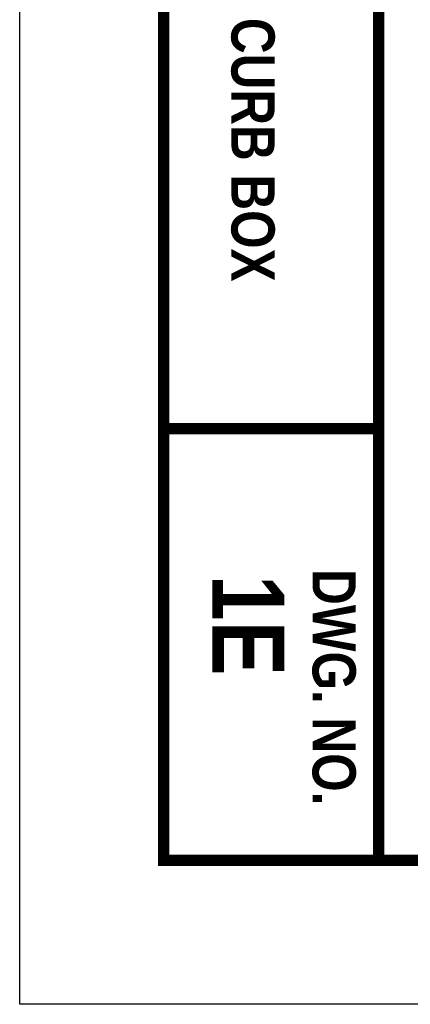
# Model space of a CAD drawing. Extents: x 0 to 11, y -19.5 to -11.
# Tile 1 of 144: x 0 to 1.4, y -19.5 to -16.1. Entities that reach past the tile are written whole.
import ezdxf
from ezdxf.enums import TextEntityAlignment as Align

# ---------------------------------------------------------------- set-up
doc = ezdxf.new("R2010")
doc.units = 0
doc.header["$MEASUREMENT"] = 0
doc.layers.get('DEFPOINTS').update_dxf_attribs({"linetype": 'CONTINUOUS'})
doc.layers.add('BORDER', color=7, linetype='CONTINUOUS')
doc.layers.add('TEXT', color=7, linetype='CONTINUOUS')
doc.styles.add('TECHNICAL', font='techb___.ttf')

msp = doc.modelspace()

# ---------------------------------------------------------------- linework, layer by layer
at = {"layer": 'BORDER', "color": 7, "const_width": 0.04}
msp.add_lwpolyline([(0.5, -11.5), (10.5, -11.5), (10.5, -19), (0.5, -19)], close=True, dxfattribs=at)
for points in [[(1.24672, -11.5), (1.24672, -19)], [(1.24672, -17.50001), (0.5, -17.50001)]]:
    msp.add_lwpolyline(points, dxfattribs=at)
at = {"layer": 'DEFPOINTS', "color": 3, "ltscale": 2}
msp.add_lwpolyline([(0, -11), (11, -11), (11, -19.5), (0, -19.5)], close=True, dxfattribs=at)

# ---------------------------------------------------------------- texts
at = {"layer": 'TEXT', "color": 7, "style": 'TECHNICAL'}
for s, height, p in [('METER WELL OFF EXISTING  CURB BOX', 0.15, (0.8102, -16.98917)), ('DWG. NO.', 0.15, (1.0919, -18.809)), ('1E', 0.25, (0.7934, -18.35837))]:
    msp.add_text(s, height=height, rotation=270, dxfattribs=at).set_placement(p, align=Align.MIDDLE_RIGHT)

doc.saveas('drawing.dxf')
